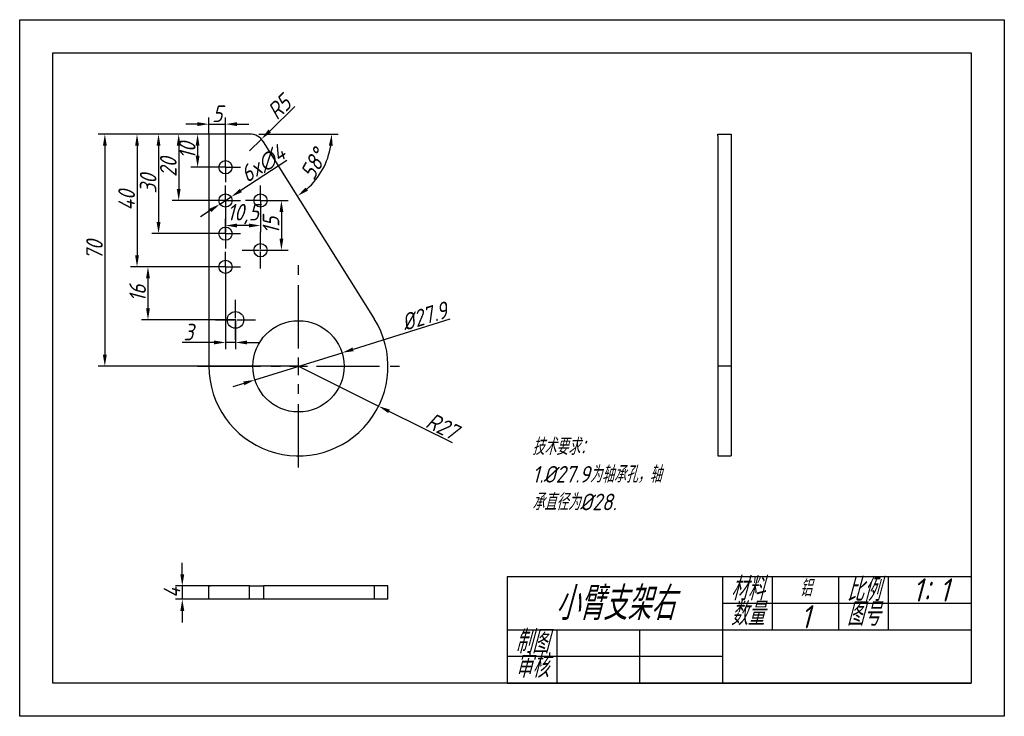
# Model space of a CAD drawing. Header units: millimetres. Extents: x 2895 to 3192, y 1640 to 1850.
import ezdxf

# ---------------------------------------------------------------- set-up
doc = ezdxf.new("R2010")
doc.units = ezdxf.units.MM
doc.linetypes.add('CENTER2', pattern=[28.575, 19.05, -3.175, 3.175, -3.175])
for name, color, linetype in [('10', 7, 'Continuous'), ('中心线', 1, 'CENTER2'), ('细实线', 3, 'Continuous')]:
    doc.layers.add(name, color=color, linetype=linetype)
doc.layers.add('粗实线', color=7, linetype='Continuous', lineweight=30)
doc.styles.get("Standard").update_dxf_attribs({"font": 'gbeitc.shx', "bigfont": 'gbcbig.shx'})
doc.dimstyles.new('ISO-25', dxfattribs={"dimtxt": 5, "dimasz": 3.5, "dimexe": 2, "dimexo": 0, "dimtad": 1, "dimdec": 1, "dimtxsty": 'Standard', "dimcen": 2.5, "dimadec": 0, "dimazin": 0, "dimtfac": 1, "dimtdec": 1, "dimtmove": 0, "dimatfit": 3, "dimfxl": 1, "dimarcsym": 0})

# ---------------------------------------------------------------- blocks, each defined once
blk = doc.blocks.new('SW_CENTERMARKSYMBOL_4')
at = {"layer": '10', "color": 0}
for p, q in [((0, 2.5), (0, 4.5)), ((-2.5, 0), (-4.5, 0)), ((0, 0), (-2.5, 0)), ((0, 0), (0, 2.5)), ((0, 0), (0, -2.5)), ((0, 0), (2.5, 0)), ((2.5, 0), (4.5, 0)), ((0, -2.5), (0, -4.5))]:
    blk.add_line(p, q, dxfattribs=at)
blk = doc.blocks.new('SW_CENTERMARKSYMBOL_5')
at = {"layer": '10', "color": 0}
for p, q in [((0, 2.5), (0, 4.5)), ((-2.5, 0), (-4.5, 0)), ((0, 0), (-2.5, 0)), ((0, 0), (0, 2.5)), ((0, 0), (0, -2.5)), ((0, 0), (2.5, 0)), ((2.5, 0), (4.5, 0)), ((0, -2.5), (0, -4.5))]:
    blk.add_line(p, q, dxfattribs=at)
blk = doc.blocks.new('SW_CENTERMARKSYMBOL_6')
at = {"layer": '10', "color": 0}
for p, q in [((0, 2.5), (0, 4.5)), ((-2.5, 0), (-4.5, 0)), ((0, 0), (-2.5, 0)), ((0, 0), (0, 2.5)), ((0, 0), (0, -2.5)), ((0, 0), (2.5, 0)), ((2.5, 0), (4.5, 0)), ((0, -2.5), (0, -4.5))]:
    blk.add_line(p, q, dxfattribs=at)
blk = doc.blocks.new('SW_CENTERMARKSYMBOL_7')
at = {"layer": '10', "color": 0}
for p, q in [((0, 2.5), (0, 4.5)), ((-2.5, 0), (-4.5, 0)), ((0, 0), (-2.5, 0)), ((0, 0), (0, 2.5)), ((0, 0), (0, -2.5)), ((0, 0), (2.5, 0)), ((2.5, 0), (4.5, 0)), ((0, -2.5), (0, -4.5))]:
    blk.add_line(p, q, dxfattribs=at)
blk = doc.blocks.new('SW_CENTERMARKSYMBOL_8')
at = {"layer": '10', "color": 0}
for p, q in [((0, 2.5), (0, 4.5)), ((-2.5, 0), (-4.5, 0)), ((0, 0), (-2.5, 0)), ((0, 0), (0, 2.5)), ((0, 0), (0, -2.5)), ((0, 0), (2.5, 0)), ((2.5, 0), (4.5, 0)), ((0, -2.5), (0, -4.5))]:
    blk.add_line(p, q, dxfattribs=at)
blk = doc.blocks.new('*U21')
at = {"layer": '中心线', "color": 0, "linetype": 'CENTER2', "transparency": 16777216}
for p, q in [((0, 0.4), (0, 5.5)), ((-5.5, 0), (-0.4, 0)), ((0.4, 0), (5.5, 0)), ((0, -5.5), (0, -0.4))]:
    blk.add_line(p, q, dxfattribs=at)
at = {"layer": '中心线', "color": 0, "linetype": 'Continuous', "transparency": 16777216}
for p, q in [((-0.2, 0), (0.2, 0)), ((0, -0.2), (0, 0.2))]:
    blk.add_line(p, q, dxfattribs=at)
blk = doc.blocks.new('*D22')
at = {"layer": 'Defpoints', "color": 0, "transparency": 16777216}
for p in [(2979.38, 1745.5), (3003.56, 1733.49)]:
    blk.add_point(p, dxfattribs=at)
at = {"layer": '细实线', "color": 0, "lineweight": -2, "transparency": 16777216}
for p, q in [((2979.38, 1745.5), (3003.56, 1733.49)), ((3025.88, 1722.4), (3006.7, 1731.93))]:
    blk.add_line(p, q, dxfattribs=at)
at = {"layer": '细实线', "color": 0, "transparency": 16777216}
blk.add_solid([(3006.96, 1732.45), (3006.44, 1731.41), (3003.56, 1733.49)], dxfattribs=at)
at = {"layer": '细实线', "color": 0, "transparency": 16777216, "insert": (3022.7, 1727.47), "char_height": 5, "attachment_point": 5, "rotation": 333.5922}
blk.add_mtext('R27', dxfattribs=at)
blk = doc.blocks.new('*D24')
at = {"layer": 'Defpoints', "color": 0, "lineweight": 25, "transparency": 16777216}
for p in [(2955.7, 1794.41), (2959.06, 1796.59)]:
    blk.add_point(p, dxfattribs=at)
at = {"layer": '细实线', "color": 0, "lineweight": -2, "transparency": 16777216}
for p, q in [((2975.84, 1807.5), (2961.99, 1798.49)), ((2955.7, 1794.41), (2959.06, 1796.59)), ((2952.77, 1792.5), (2949.83, 1790.59))]:
    blk.add_line(p, q, dxfattribs=at)
at = {"layer": '细实线', "color": 0, "lineweight": 25, "transparency": 16777216}
for points in [[(2961.67, 1798.98), (2962.31, 1798), (2959.06, 1796.59)], [(2952.45, 1792.99), (2953.09, 1792.01), (2955.7, 1794.41)]]:
    blk.add_solid(points, dxfattribs=at)
at = {"layer": '细实线', "color": 0, "transparency": 16777216, "insert": (2968.68, 1806.57), "char_height": 5, "attachment_point": 5, "rotation": 33.0269}
blk.add_mtext('6x∅4', dxfattribs=at)
blk = doc.blocks.new('*D25')
at = {"layer": 'Defpoints', "color": 0, "transparency": 16777216}
for p in [(2952.38, 1815.5), (2948.95, 1805.5), (2957.38, 1805.5)]:
    blk.add_point(p, dxfattribs=at)
at = {"layer": '细实线', "color": 0, "lineweight": -2, "transparency": 16777216}
for p, q in [((2952.38, 1815.5), (2946.95, 1815.5)), ((2948.95, 1812), (2948.95, 1809)), ((2957.38, 1805.5), (2946.95, 1805.5))]:
    blk.add_line(p, q, dxfattribs=at)
at = {"layer": '细实线', "color": 0, "transparency": 16777216}
for points in [[(2948.37, 1812), (2949.53, 1812), (2948.95, 1815.5)], [(2948.37, 1809), (2949.53, 1809), (2948.95, 1805.5)]]:
    blk.add_solid(points, dxfattribs=at)
at = {"layer": '细实线', "color": 0, "transparency": 16777216, "insert": (2945.82, 1810.5), "char_height": 5, "attachment_point": 5, "rotation": 90}
blk.add_mtext('10', dxfattribs=at)
blk = doc.blocks.new('*D26')
at = {"layer": 'Defpoints', "color": 0, "transparency": 16777216}
for p in [(2952.38, 1815.5), (2943.25, 1795.5), (2957.38, 1795.5)]:
    blk.add_point(p, dxfattribs=at)
at = {"layer": '细实线', "color": 0, "lineweight": -2, "transparency": 16777216}
for p, q in [((2952.38, 1815.5), (2941.25, 1815.5)), ((2943.25, 1812), (2943.25, 1799)), ((2957.38, 1795.5), (2941.25, 1795.5))]:
    blk.add_line(p, q, dxfattribs=at)
at = {"layer": '细实线', "color": 0, "transparency": 16777216}
for points in [[(2942.66, 1812), (2943.83, 1812), (2943.25, 1815.5)], [(2942.66, 1799), (2943.83, 1799), (2943.25, 1795.5)]]:
    blk.add_solid(points, dxfattribs=at)
at = {"layer": '细实线', "color": 0, "transparency": 16777216, "insert": (2940.12, 1805.5), "char_height": 5, "attachment_point": 5, "rotation": 90}
blk.add_mtext('20', dxfattribs=at)
blk = doc.blocks.new('*D27')
at = {"layer": 'Defpoints', "color": 0, "transparency": 16777216}
for p in [(2952.38, 1815.5), (2937.17, 1785.5), (2957.38, 1785.5)]:
    blk.add_point(p, dxfattribs=at)
at = {"layer": '细实线', "color": 0, "lineweight": -2, "transparency": 16777216}
for p, q in [((2952.38, 1815.5), (2935.17, 1815.5)), ((2937.17, 1812), (2937.17, 1789)), ((2957.38, 1785.5), (2935.17, 1785.5))]:
    blk.add_line(p, q, dxfattribs=at)
at = {"layer": '细实线', "color": 0, "transparency": 16777216}
for points in [[(2936.58, 1812), (2937.75, 1812), (2937.17, 1815.5)], [(2936.58, 1789), (2937.75, 1789), (2937.17, 1785.5)]]:
    blk.add_solid(points, dxfattribs=at)
at = {"layer": '细实线', "color": 0, "transparency": 16777216, "insert": (2934.04, 1800.5), "char_height": 5, "attachment_point": 5, "rotation": 90}
blk.add_mtext('30', dxfattribs=at)
blk = doc.blocks.new('*D28')
at = {"layer": 'Defpoints', "color": 0, "transparency": 16777216}
for p in [(2952.38, 1815.5), (2930.68, 1775.5), (2957.38, 1775.5)]:
    blk.add_point(p, dxfattribs=at)
at = {"layer": '细实线', "color": 0, "lineweight": -2, "transparency": 16777216}
for p, q in [((2952.38, 1815.5), (2928.68, 1815.5)), ((2930.68, 1812), (2930.68, 1779)), ((2957.38, 1775.5), (2928.68, 1775.5))]:
    blk.add_line(p, q, dxfattribs=at)
at = {"layer": '细实线', "color": 0, "transparency": 16777216}
for points in [[(2930.09, 1812), (2931.26, 1812), (2930.68, 1815.5)], [(2930.09, 1779), (2931.26, 1779), (2930.68, 1775.5)]]:
    blk.add_solid(points, dxfattribs=at)
at = {"layer": '细实线', "color": 0, "transparency": 16777216, "insert": (2927.55, 1795.5), "char_height": 5, "attachment_point": 5, "rotation": 90}
blk.add_mtext('40', dxfattribs=at)
blk = doc.blocks.new('*D29')
at = {"layer": 'Defpoints', "color": 0, "transparency": 16777216}
for p in [(2957.38, 1818.51), (2952.38, 1815.5), (2957.38, 1805.5)]:
    blk.add_point(p, dxfattribs=at)
at = {"layer": '细实线', "color": 0, "lineweight": -2, "transparency": 16777216}
for p, q in [((2948.88, 1818.51), (2945.38, 1818.51)), ((2952.38, 1815.5), (2952.38, 1820.51)), ((2952.38, 1818.51), (2957.38, 1818.51)), ((2957.38, 1805.5), (2957.38, 1820.51)), ((2960.88, 1818.51), (2964.38, 1818.51))]:
    blk.add_line(p, q, dxfattribs=at)
at = {"layer": '细实线', "color": 0, "transparency": 16777216}
for points in [[(2948.88, 1819.1), (2948.88, 1817.93), (2952.38, 1818.51)], [(2960.88, 1819.1), (2960.88, 1817.93), (2957.38, 1818.51)]]:
    blk.add_solid(points, dxfattribs=at)
at = {"layer": '细实线', "color": 0, "transparency": 16777216, "insert": (2954.88, 1821.64), "char_height": 5, "attachment_point": 5}
blk.add_mtext('5', dxfattribs=at)
blk = doc.blocks.new('*D30')
at = {"layer": 'Defpoints', "color": 0, "transparency": 16777216}
for p in [(2952.38, 1815.5), (2920.97, 1745.5), (2979.38, 1745.5)]:
    blk.add_point(p, dxfattribs=at)
at = {"layer": '细实线', "color": 0, "lineweight": -2, "transparency": 16777216}
for p, q in [((2952.38, 1815.5), (2918.97, 1815.5)), ((2920.97, 1812), (2920.97, 1749)), ((2979.38, 1745.5), (2918.97, 1745.5))]:
    blk.add_line(p, q, dxfattribs=at)
at = {"layer": '细实线', "color": 0, "transparency": 16777216}
for points in [[(2920.39, 1812), (2921.56, 1812), (2920.97, 1815.5)], [(2920.39, 1749), (2921.56, 1749), (2920.97, 1745.5)]]:
    blk.add_solid(points, dxfattribs=at)
at = {"layer": '细实线', "color": 0, "transparency": 16777216, "insert": (2917.85, 1780.5), "char_height": 5, "attachment_point": 5, "rotation": 90}
blk.add_mtext('70', dxfattribs=at)
blk = doc.blocks.new('*D31')
at = {"layer": 'Defpoints', "color": 0, "transparency": 16777216}
for p in [(2952.38, 1815.5), (2964.61, 1815.5), (2968.85, 1813.15), (2984.58, 1801.75), (3002.26, 1759.83)]:
    blk.add_point(p, dxfattribs=at)
at = {"layer": '细实线', "color": 0, "lineweight": -2, "transparency": 16777216}
blk.add_line((2967.38, 1815.5), (2991.4, 1815.5), dxfattribs=at)
blk.add_arc((2967.38, 1815.5), 22.02, 311.188, 350.8837, dxfattribs=at)
at = {"layer": '细实线', "color": 0, "transparency": 16777216}
for points in [[(2988.54, 1812.05), (2989.7, 1811.96), (2989.4, 1815.5)], [(2982.23, 1798.46), (2981.53, 1799.39), (2979.07, 1796.84)]]:
    blk.add_solid(points, dxfattribs=at)
at = {"layer": '细实线', "color": 0, "transparency": 16777216, "insert": (2983.91, 1806.35), "char_height": 5, "attachment_point": 5, "rotation": 61.0359}
blk.add_mtext('58°', dxfattribs=at)
blk = doc.blocks.new('*D32')
at = {"layer": 'Defpoints', "color": 0, "transparency": 16777216}
for p in [(2968.19, 1813.99), (2964.61, 1810.5)]:
    blk.add_point(p, dxfattribs=at)
at = {"layer": '细实线', "color": 0, "lineweight": -2, "transparency": 16777216}
for p, q in [((2978.26, 1823.84), (2970.69, 1816.44)), ((2964.61, 1810.5), (2968.19, 1813.99))]:
    blk.add_line(p, q, dxfattribs=at)
at = {"layer": '细实线', "color": 0, "transparency": 16777216}
blk.add_solid([(2970.28, 1816.86), (2971.1, 1816.02), (2968.19, 1813.99)], dxfattribs=at)
at = {"layer": '细实线', "color": 0, "transparency": 16777216, "insert": (2973.54, 1823.6), "char_height": 5, "attachment_point": 5, "rotation": 44.3515}
blk.add_mtext('R5', dxfattribs=at)
blk = doc.blocks.new('*D33')
at = {"layer": 'Defpoints', "color": 0, "transparency": 16777216}
for p in [(2957.38, 1795.5), (2967.91, 1795.5), (2957.38, 1787.94)]:
    blk.add_point(p, dxfattribs=at)
at = {"layer": '细实线', "color": 0, "lineweight": -2, "transparency": 16777216}
for p, q in [((2957.38, 1795.5), (2957.38, 1785.94)), ((2967.91, 1795.5), (2967.91, 1785.94)), ((2964.41, 1787.94), (2960.88, 1787.94))]:
    blk.add_line(p, q, dxfattribs=at)
at = {"layer": '细实线', "color": 0, "transparency": 16777216}
for points in [[(2960.88, 1788.53), (2960.88, 1787.36), (2957.38, 1787.94)], [(2964.41, 1788.53), (2964.41, 1787.36), (2967.91, 1787.94)]]:
    blk.add_solid(points, dxfattribs=at)
at = {"layer": '细实线', "color": 0, "transparency": 16777216, "insert": (2962.65, 1791.38), "char_height": 5, "attachment_point": 5}
blk.add_mtext('10,5', dxfattribs=at)
blk = doc.blocks.new('*D34')
at = {"layer": 'Defpoints', "color": 0, "transparency": 16777216}
for p in [(2967.91, 1795.5), (2967.91, 1780.5), (2974.23, 1780.5)]:
    blk.add_point(p, dxfattribs=at)
at = {"layer": '细实线', "color": 0, "lineweight": -2, "transparency": 16777216}
for p, q in [((2967.91, 1795.5), (2976.23, 1795.5)), ((2974.23, 1792), (2974.23, 1784)), ((2967.91, 1780.5), (2976.23, 1780.5))]:
    blk.add_line(p, q, dxfattribs=at)
at = {"layer": '细实线', "color": 0, "transparency": 16777216}
for points in [[(2973.65, 1792), (2974.81, 1792), (2974.23, 1795.5)], [(2973.65, 1784), (2974.81, 1784), (2974.23, 1780.5)]]:
    blk.add_solid(points, dxfattribs=at)
at = {"layer": '细实线', "color": 0, "transparency": 16777216, "insert": (2971.1, 1788), "char_height": 5, "attachment_point": 5, "rotation": 90}
blk.add_mtext('15', dxfattribs=at)
blk = doc.blocks.new('*D36')
at = {"layer": 'Defpoints', "color": 0, "transparency": 16777216}
for p in [(2952.62, 1679.28), (2944.33, 1675.28), (2952.62, 1675.28)]:
    blk.add_point(p, dxfattribs=at)
at = {"layer": '细实线', "color": 0, "lineweight": -2, "transparency": 16777216}
for p, q in [((2944.33, 1682.78), (2944.33, 1686.28)), ((2952.62, 1679.28), (2942.33, 1679.28)), ((2944.33, 1679.28), (2944.33, 1675.28)), ((2952.62, 1675.28), (2942.33, 1675.28)), ((2944.33, 1671.78), (2944.33, 1668.28))]:
    blk.add_line(p, q, dxfattribs=at)
at = {"layer": '细实线', "color": 0, "transparency": 16777216}
for points in [[(2943.75, 1682.78), (2944.92, 1682.78), (2944.33, 1679.28)], [(2943.75, 1671.78), (2944.92, 1671.78), (2944.33, 1675.28)]]:
    blk.add_solid(points, dxfattribs=at)
at = {"layer": '细实线', "color": 0, "transparency": 16777216, "insert": (2941.21, 1677.28), "char_height": 5, "attachment_point": 5, "rotation": 90}
blk.add_mtext('4', dxfattribs=at)
blk = doc.blocks.new('*D37')
at = {"layer": 'Defpoints', "color": 0, "lineweight": 25, "transparency": 16777216}
for p in [(2992.51, 1749.58), (2966.25, 1741.41)]:
    blk.add_point(p, dxfattribs=at)
at = {"layer": '细实线', "color": 0, "lineweight": -2, "transparency": 16777216}
for p, q in [((3025.08, 1759.72), (2995.85, 1750.62)), ((2966.25, 1741.41), (2992.51, 1749.58)), ((2962.91, 1740.37), (2959.57, 1739.33))]:
    blk.add_line(p, q, dxfattribs=at)
at = {"layer": '细实线', "color": 0, "lineweight": 25, "transparency": 16777216}
for points in [[(2995.68, 1751.18), (2996.02, 1750.07), (2992.51, 1749.58)], [(2962.74, 1740.93), (2963.08, 1739.81), (2966.25, 1741.41)]]:
    blk.add_solid(points, dxfattribs=at)
at = {"layer": '细实线', "color": 0, "lineweight": 25, "transparency": 16777216, "insert": (3017.34, 1760.59), "char_height": 5, "width": 13.2183, "attachment_point": 5, "rotation": 17.2931}
blk.add_mtext('%%C27.9', dxfattribs=at)
blk = doc.blocks.new('*D38')
at = {"layer": 'Defpoints', "color": 0, "lineweight": 25, "transparency": 16777216}
for p in [(2957.38, 1775.5), (2933.98, 1759.5), (2960.38, 1759.5)]:
    blk.add_point(p, dxfattribs=at)
at = {"layer": '细实线', "color": 0, "lineweight": -2, "transparency": 16777216}
for p, q in [((2957.38, 1775.5), (2931.98, 1775.5)), ((2933.98, 1772), (2933.98, 1763)), ((2960.38, 1759.5), (2931.98, 1759.5))]:
    blk.add_line(p, q, dxfattribs=at)
at = {"layer": '细实线', "color": 0, "lineweight": 25, "transparency": 16777216}
for points in [[(2933.4, 1772), (2934.57, 1772), (2933.98, 1775.5)], [(2933.4, 1763), (2934.57, 1763), (2933.98, 1759.5)]]:
    blk.add_solid(points, dxfattribs=at)
at = {"layer": '细实线', "color": 0, "lineweight": 25, "transparency": 16777216, "insert": (2930.86, 1767.5), "char_height": 5, "attachment_point": 5, "rotation": 90}
blk.add_mtext('16', dxfattribs=at)
blk = doc.blocks.new('*D39')
at = {"layer": 'Defpoints', "color": 0, "lineweight": 25, "transparency": 16777216}
for p in [(2957.38, 1775.5), (2960.38, 1759.5), (2960.38, 1752.7)]:
    blk.add_point(p, dxfattribs=at)
at = {"layer": '细实线', "color": 0, "lineweight": -2, "transparency": 16777216}
for p, q in [((2957.38, 1775.5), (2957.38, 1750.7)), ((2960.38, 1759.5), (2960.38, 1750.7)), ((2953.88, 1752.7), (2944.27, 1752.7)), ((2960.38, 1752.7), (2957.38, 1752.7)), ((2963.88, 1752.7), (2967.38, 1752.7))]:
    blk.add_line(p, q, dxfattribs=at)
at = {"layer": '细实线', "color": 0, "lineweight": 25, "transparency": 16777216}
for points in [[(2953.88, 1753.28), (2953.88, 1752.11), (2957.38, 1752.7)], [(2963.88, 1753.28), (2963.88, 1752.11), (2960.38, 1752.7)]]:
    blk.add_solid(points, dxfattribs=at)
at = {"layer": '细实线', "color": 0, "lineweight": 25, "transparency": 16777216, "insert": (2946.19, 1755.82), "char_height": 5, "attachment_point": 5}
blk.add_mtext('3', dxfattribs=at)
blk = doc.blocks.new('*U40')
at = {"layer": '中心线', "color": 0, "linetype": 'CENTER2', "lineweight": 25, "transparency": 16777216}
for p, q in [((0, 5.4), (0, 30.5)), ((-30.5, 0), (-5.4, 0)), ((5.4, 0), (30.5, 0)), ((0, -30.5), (0, -5.4))]:
    blk.add_line(p, q, dxfattribs=at)
at = {"layer": '中心线', "color": 0, "linetype": 'Continuous', "lineweight": 25, "transparency": 16777216}
for p, q in [((-2.7, 0), (2.7, 0)), ((0, -2.7), (0, 2.7))]:
    blk.add_line(p, q, dxfattribs=at)
blk = doc.blocks.new('*U41')
at = {"layer": '中心线', "color": 0, "linetype": 'CENTER2', "lineweight": 25, "transparency": 16777216}
for p, q in [((0, 0.5), (0, 6)), ((-6, 0), (-0.5, 0)), ((0.5, 0), (6, 0)), ((0, -6), (0, -0.5))]:
    blk.add_line(p, q, dxfattribs=at)
at = {"layer": '中心线', "color": 0, "linetype": 'Continuous', "lineweight": 25, "transparency": 16777216}
for p, q in [((-0.25, 0), (0.25, 0)), ((0, -0.25), (0, 0.25))]:
    blk.add_line(p, q, dxfattribs=at)

msp = doc.modelspace()

# ---------------------------------------------------------------- linework, layer by layer
at = {"color": 7, "linetype": 'Continuous', "lineweight": 25}
for p, q in [((2952.38, 1815.5), (2952.38, 1745.5)), ((2964.61, 1815.5), (2952.38, 1815.5)), ((3105.89, 1815), (3105.89, 1815.5)), ((3105.89, 1815.5), (3109.89, 1815.5)), ((3105.89, 1815), (3105.89, 1745.5)), ((3109.89, 1815.5), (3109.89, 1815)), ((3109.89, 1815), (3109.89, 1745.5)), ((3002.26, 1759.83), (2968.85, 1813.15)), ((3109.89, 1745.5), (3105.89, 1745.5)), ((3105.89, 1745.5), (3105.89, 1718.5)), ((3109.89, 1745.5), (3109.89, 1718.5)), ((3105.89, 1718.5), (3109.89, 1718.5)), ((2952.38, 1675.28), (2952.38, 1679.28)), ((2952.38, 1679.28), (2952.88, 1679.28)), ((2964.61, 1679.28), (2952.88, 1679.28)), ((2964.61, 1675.28), (2964.61, 1679.28)), ((2964.61, 1679.28), (2968.85, 1679.28)), ((2968.85, 1679.28), (2968.85, 1675.28)), ((3002.26, 1679.28), (2968.85, 1679.28)), ((3002.26, 1675.28), (3002.26, 1679.28)), ((3006.38, 1679.28), (3002.26, 1679.28)), ((3006.38, 1675.28), (3006.38, 1679.28)), ((2952.88, 1675.28), (2952.38, 1675.28)), ((2964.61, 1675.28), (2952.88, 1675.28)), ((2968.85, 1675.28), (2964.61, 1675.28)), ((3002.26, 1675.28), (2968.85, 1675.28)), ((3006.38, 1675.28), (3002.26, 1675.28))]:
    msp.add_line(p, q, dxfattribs=at)
for centre in [(2957.38, 1805.5), (2957.38, 1795.5), (2967.91, 1795.5), (2957.38, 1785.5), (2967.91, 1780.5), (2957.38, 1775.5)]:
    msp.add_circle(centre, 2, dxfattribs=at)
for centre, radius, start, end in [((2964.61, 1810.5), 5, 32.0717, 90), ((2979.38, 1745.5), 27, 180, 32.0717)]:
    msp.add_arc(centre, radius, start, end, dxfattribs=at)
at = {"layer": '粗实线'}
for p, q in [((3182.29, 1682), (3042.29, 1682)), ((3042.29, 1682), (3042.29, 1650)), ((3107.29, 1682), (3107.29, 1650)), ((3122.29, 1682), (3122.29, 1666)), ((3142.29, 1682), (3142.29, 1666)), ((3157.29, 1682), (3157.29, 1666)), ((3057.29, 1666), (3057.29, 1650)), ((3082.29, 1666), (3082.29, 1650)), ((3042.29, 1650), (3182.29, 1650))]:
    msp.add_line(p, q, dxfattribs=at)
msp.add_lwpolyline([(2905.29, 1840), (3182.29, 1840), (3182.29, 1650), (2905.29, 1650)], close=True, dxfattribs=at)
at = {"layer": '粗实线', "lineweight": 25}
for centre, radius in [((2960.38, 1759.5), 2.5), ((2979.38, 1745.5), 13.75)]:
    msp.add_circle(centre, radius, dxfattribs=at)
at = {"layer": '细实线'}
for p, q in [((3182.29, 1674), (3107.29, 1674)), ((3192.29, 1672), (3192.29, 1640)), ((3182.29, 1666), (3042.29, 1666)), ((3107.29, 1658), (3042.29, 1658))]:
    msp.add_line(p, q, dxfattribs=at)
msp.add_lwpolyline([(2895.29, 1850), (3192.29, 1850), (3192.29, 1640), (2895.29, 1640)], close=True, dxfattribs=at)

# ---------------------------------------------------------------- block references
at = {"layer": '中心线'}
for name, p in [('SW_CENTERMARKSYMBOL_4', (2957.38, 1805.5)), ('SW_CENTERMARKSYMBOL_5', (2957.38, 1795.5)), ('SW_CENTERMARKSYMBOL_8', (2967.91, 1795.5)), ('SW_CENTERMARKSYMBOL_7', (2957.38, 1785.5)), ('SW_CENTERMARKSYMBOL_6', (2957.38, 1775.5))]:
    msp.add_blockref(name, p, dxfattribs=at)
at = {"layer": '中心线', "linetype": 'CENTER2'}
msp.add_blockref('*U21', (2967.91, 1780.5), dxfattribs=at)
at = {"layer": '中心线', "linetype": 'CENTER2', "lineweight": 25}
for name, p in [('*U40', (2979.38, 1745.5)), ('*U41', (2960.38, 1759.5))]:
    msp.add_blockref(name, p, dxfattribs=at)

# ---------------------------------------------------------------- texts
at = {"layer": '细实线', "lineweight": 25, "insert": (3049.87, 1723.78), "char_height": 5, "attachment_point": 1}
msp.add_mtext_dynamic_manual_height_columns('技术要求：\\P1.%%C27.9为轴承孔，轴承直径为%%C28.', width=41.0221, gutter_width=17.5, heights=[0], dxfattribs=at)
at = {"layer": '细实线'}
for s, width, heights, insert, char_height, attachment_point in [('\\pxqc;材料', 15, [0], (3107.29, 1681.92), 7, 1), ('铝', 20, [0], (3132.35, 1678.65), 5, 5), ('\\pxqc;比例', 15, [0], (3142.29, 1681.66), 7, 1), ('\\pxqc;1：1', 15, [0], (3162.62, 1681.56), 7, 1), ('小臂支架右', 65, [0], (3074.79, 1674), 10, 5), ('\\pxqc;数量', 15, [0], (3107.29, 1674.38), 7, 1), ('1', 20, [0], (3132.29, 1670), 7, 5), ('\\pxqc;图号', 15, [0], (3142.29, 1674.27), 7, 1), ('\\pxqc;制图', 15, [8], (3042.29, 1666), 7, 1), ('\\pxqc;审核', 15, [8.61], (3042.29, 1658.61), 7, 1)]:
    msp.add_mtext_dynamic_manual_height_columns(s, width=width, gutter_width=17.5, heights=heights, dxfattribs=dict(at, insert=insert, char_height=char_height, attachment_point=attachment_point))

# ---------------------------------------------------------------- dimensions: what is measured, and where the dimension line sits
dim = msp.add_radius_dim(center=(2964.61, 1810.5), mpoint=(2968.19, 1813.99), dimstyle='ISO-25', dxfattribs=at)
dim.commit()
dim.dimension.update_dxf_attribs({"geometry": '*D32', "text_midpoint": (2973.54, 1823.6)})
for base, p1, p2, picture, middle in [((2957.38, 1818.51), (2952.38, 1815.5), (2957.38, 1805.5), '*D29', (2954.88, 1821.64)), ((2957.38, 1787.94), (2967.91, 1795.5), (2957.38, 1795.5), '*D33', (2962.65, 1791.38))]:
    dim = msp.add_linear_dim(base=base, p1=p1, p2=p2, dimstyle='ISO-25', dxfattribs=at)
    dim.commit()
    dim.dimension.update_dxf_attribs({"geometry": picture, "text_midpoint": middle})
for base, p1, p2, picture, middle in [((2920.97, 1745.5), (2952.38, 1815.5), (2979.38, 1745.5), '*D30', (2917.85, 1780.5)), ((2930.68, 1775.5), (2952.38, 1815.5), (2957.38, 1775.5), '*D28', (2927.55, 1795.5)), ((2937.17, 1785.5), (2952.38, 1815.5), (2957.38, 1785.5), '*D27', (2934.04, 1800.5)), ((2943.25, 1795.5), (2952.38, 1815.5), (2957.38, 1795.5), '*D26', (2940.12, 1805.5)), ((2948.95, 1805.5), (2952.38, 1815.5), (2957.38, 1805.5), '*D25', (2945.82, 1810.5)), ((2974.23, 1780.5), (2967.91, 1795.5), (2967.91, 1780.5), '*D34', (2971.1, 1788)), ((2944.33, 1675.28), (2952.62, 1679.28), (2952.62, 1675.28), '*D36', (2941.21, 1677.28))]:
    dim = msp.add_linear_dim(base=base, p1=p1, p2=p2, angle=90, dimstyle='ISO-25', dxfattribs=at)
    dim.commit()
    dim.dimension.update_dxf_attribs({"geometry": picture, "text_midpoint": middle})
dim = msp.add_angular_dim_2l(base=(2984.58, 1801.75), line1=((2964.61, 1815.5), (2952.38, 1815.5)), line2=((3002.26, 1759.83), (2968.85, 1813.15)), dimstyle='ISO-25', dxfattribs=at)
dim.commit()
dim.dimension.update_dxf_attribs({"geometry": '*D31', "text_midpoint": (2983.91, 1806.35)})
dim = msp.add_diameter_dim_2p(p1=(2955.7, 1794.41), p2=(2959.06, 1796.59), text='6x<>', dimstyle='ISO-25', dxfattribs=at)
dim.commit()
dim.dimension.update_dxf_attribs({"geometry": '*D24', "text_midpoint": (2968.68, 1806.57)})
at = {"layer": '细实线', "lineweight": 25}
dim = msp.add_linear_dim(base=(2933.98, 1759.5), p1=(2957.38, 1775.5), p2=(2960.38, 1759.5), angle=90, dimstyle='ISO-25', dxfattribs=at)
dim.commit()
dim.dimension.update_dxf_attribs({"geometry": '*D38', "text_midpoint": (2930.86, 1767.5)})
dim = msp.add_linear_dim(base=(2960.38, 1752.7), p1=(2957.38, 1775.5), p2=(2960.38, 1759.5), dimstyle='ISO-25', dxfattribs=at)
dim.commit()
dim.dimension.update_dxf_attribs({"geometry": '*D39', "text_midpoint": (2946.19, 1752.7), "dimtype": 160})
dim = msp.add_diameter_dim_2p(p1=(2966.25, 1741.41), p2=(2992.51, 1749.58), text='%%C27.9', dimstyle='ISO-25', dxfattribs=at)
dim.commit()
dim.dimension.update_dxf_attribs({"geometry": '*D37', "text_midpoint": (3018.27, 1757.6), "dimtype": 163})
at = {"layer": '细实线'}
dim = msp.add_radius_dim(center=(2979.38, 1745.5), mpoint=(3003.56, 1733.49), dimstyle='ISO-25', dxfattribs=at)
dim.commit()
dim.dimension.update_dxf_attribs({"geometry": '*D22', "text_midpoint": (3021.31, 1724.67), "dimtype": 164})

doc.saveas('drawing.dxf')
